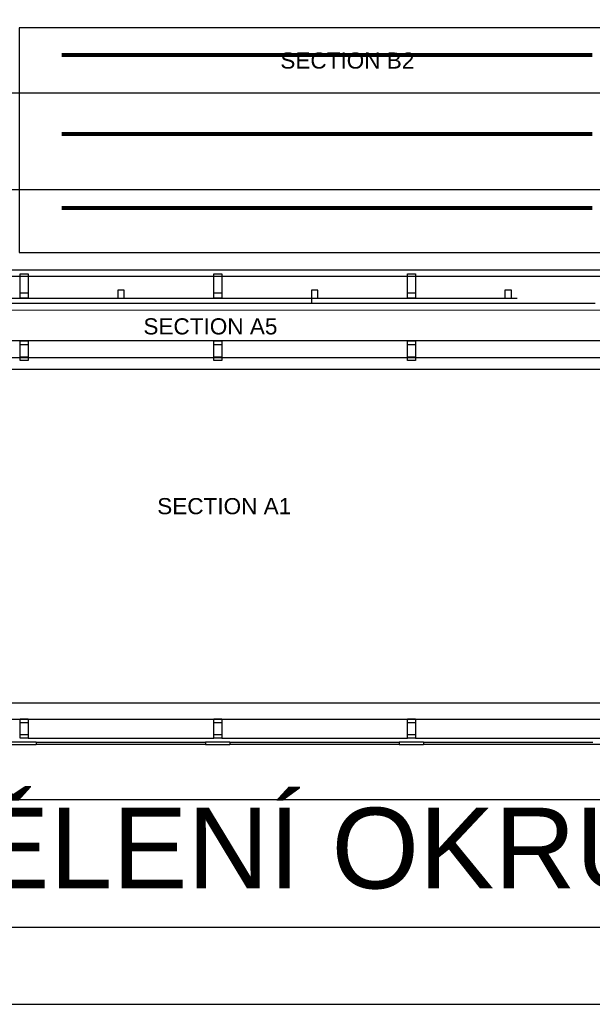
# Model space of a CAD drawing. Header units: millimetres. Extents: x -1190408159 to 361788912, y -2544212749 to 93633750.
# Tile 6 of 69: x 82976 to 118465, y -109835 to -48862. Entities that reach past the tile are written whole.
import ezdxf
from ezdxf.enums import TextEntityAlignment as Align

# ---------------------------------------------------------------- set-up
doc = ezdxf.new("R2010")
doc.units = ezdxf.units.MM
for name, color, linetype in [('KCE_POHLED', 7, 'Continuous'), ('KÓTY', 7, 'Continuous'), ('OA- NOVE konstr', 240, 'Continuous'), ('OA-TENKA', 7, 'Continuous'), ('OBVOD', 7, 'Continuous'), ('OTVORY', 1, 'Continuous'), ('POPIS', 7, 'Continuous'), ('SKELET', 6, 'Continuous')]:
    doc.layers.add(name, color=color, linetype=linetype)
doc.styles.add('ARIAL', font='ARIAL.TTF', dxfattribs={"height": 1000})

# ---------------------------------------------------------------- blocks, each defined once
blk = doc.blocks.new('A$C16F2517A')
at = {"layer": 'KCE_POHLED', "linetype": 'ByBlock'}
for p, q in [((83216.5453, 17002.0894), (94716.5453, 17002.0894)), ((83216.5453, 17002.0894), (94716.5453, 17002.0894)), ((95216.5453, 17002.0894), (106716.5453, 17002.0894)), ((95216.5453, 17002.0894), (106716.5453, 17002.0894)), ((107216.5453, 17002.0894), (118716.5453, 17002.0894))]:
    blk.add_line(p, q, dxfattribs=at)
at = {"layer": 'KÓTY', "color": 1, "linetype": 'ByBlock', "ltscale": 2}
blk.add_line((3766.5453, 13202.0894), (162374.8757, 13202.0894), dxfattribs=at)
at = {"layer": 'KÓTY', "color": 0, "linetype": 'ByBlock', "ltscale": 2}
blk.add_line((3766.5453, 5302.0894), (188428.5398, 5302.0894), dxfattribs=at)
at = {"layer": 'OA- NOVE konstr', "color": 4, "linetype": 'ByBlock', "ltscale": 2}
blk.add_line((100766.5453, 44252.0894), (100766.5453, 43952.0894), dxfattribs=at)
blk.add_lwpolyline([(1048.4269, 523.5811), (190093.2472, 523.5811), (190093.2472, 101982.7204), (1048.4269, 101982.7204)], close=True, dxfattribs=at)
at = {"layer": 'OA-TENKA', "linetype": 'ByBlock', "ltscale": 75}
for p, q in [((16216.5453, 56972.0894), (149216.5453, 56972.0894)), ((16216.5453, 50972.0894), (149216.5453, 50972.0894)), ((12239.6863, 46007.3504), (155216.5453, 46007.3504)), ((12239.6863, 45607.3504), (155216.5453, 45607.3504)), ((4166.5453, 40577.4793), (143216.5453, 40577.4793)), ((4166.5453, 18186.0049), (143216.5453, 18186.0049))]:
    blk.add_line(p, q, dxfattribs=at)
at = {"layer": 'OBVOD', "linetype": 'ByBlock'}
for p, q in [((70166.5453, 44252.0894), (113521.5453, 44252.0894)), ((70166.5453, 43952.0894), (118361.5453, 43952.0894)), ((83716.5453, 16752.0894), (81666.5453, 16752.0894)), ((81666.5453, 16602.0894), (83716.5453, 16602.0894)), ((83716.5453, 16752.0894), (83716.5453, 16602.0894)), ((94216.5453, 16752.0894), (94216.5453, 16602.0894)), ((95716.5453, 16752.0894), (94216.5453, 16752.0894)), ((94216.5453, 16602.0894), (95716.5453, 16602.0894)), ((95716.5453, 16752.0894), (95716.5453, 16602.0894)), ((106216.5453, 16752.0894), (106216.5453, 16602.0894)), ((107716.5453, 16752.0894), (106216.5453, 16752.0894)), ((106216.5453, 16602.0894), (107716.5453, 16602.0894)), ((107716.5453, 16752.0894), (107716.5453, 16602.0894))]:
    blk.add_line(p, q, dxfattribs=at)
at = {"layer": 'OTVORY', "linetype": 'ByBlock'}
for p, q in [((83716.5453, 16752.0894), (94216.5453, 16752.0894)), ((94216.5453, 16602.0894), (83716.5453, 16602.0894)), ((95716.5453, 16752.0894), (106216.5453, 16752.0894)), ((106216.5453, 16602.0894), (95716.5453, 16602.0894)), ((107716.5453, 16752.0894), (118216.5453, 16752.0894)), ((118216.5453, 16602.0894), (107716.5453, 16602.0894)), ((118648.0513, 16602.0894), (108148.0513, 16602.0894))]:
    blk.add_line(p, q, dxfattribs=at)
at = {"layer": 'SKELET', "linetype": 'ByBlock', "ltscale": 2}
for p, q in [((82716.5453, 44572.0894), (83216.5453, 44572.0894)), ((94716.5453, 44572.0894), (95216.5453, 44572.0894)), ((106716.5453, 44572.0894), (107216.5453, 44572.0894)), ((82716.5453, 41382.0894), (83216.5453, 41382.0894)), ((82716.5453, 41382.0894), (83216.5453, 41382.0894)), ((94716.5453, 41382.0894), (95216.5453, 41382.0894)), ((94716.5453, 41382.0894), (95216.5453, 41382.0894)), ((106716.5453, 41382.0894), (107216.5453, 41382.0894)), ((106716.5453, 41382.0894), (107216.5453, 41382.0894)), ((106716.5453, 41382.0894), (107216.5453, 41382.0894)), ((82716.5453, 40622.0894), (83216.5453, 40622.0894)), ((94716.5453, 40622.0894), (95216.5453, 40622.0894)), ((106716.5453, 40622.0894), (107216.5453, 40622.0894)), ((106716.5453, 40622.0894), (107216.5453, 40622.0894)), ((106716.5453, 40622.0894), (107216.5453, 40622.0894)), ((106716.5453, 40622.0894), (107216.5453, 40622.0894)), ((82716.5453, 17982.0894), (83216.5453, 17982.0894)), ((94716.5453, 17982.0894), (95216.5453, 17982.0894)), ((106716.5453, 17982.0894), (107216.5453, 17982.0894)), ((82716.5453, 17222.0894), (83216.5453, 17222.0894)), ((94716.5453, 17222.0894), (95216.5453, 17222.0894)), ((106716.5453, 17222.0894), (107216.5453, 17222.0894))]:
    blk.add_line(p, q, dxfattribs=at)
for points in [[(83216.5453, 44252.0894), (82716.5453, 44252.0894), (82716.5453, 45752.0894), (83216.5453, 45752.0894)], [(95216.5453, 44252.0894), (94716.5453, 44252.0894), (94716.5453, 45752.0894), (95216.5453, 45752.0894)], [(107216.5453, 44252.0894), (106716.5453, 44252.0894), (106716.5453, 45752.0894), (107216.5453, 45752.0894)], [(89166.5453, 44752.0894), (88766.5453, 44752.0894), (88766.5453, 44252.0894), (89166.5453, 44252.0894)], [(101166.5453, 44752.0894), (100766.5453, 44752.0894), (100766.5453, 44252.0894), (101166.5453, 44252.0894)], [(113166.5453, 44752.0894), (112766.5453, 44752.0894), (112766.5453, 44252.0894), (113166.5453, 44252.0894)], [(83216.5453, 40402.0894), (82716.5453, 40402.0894), (82716.5453, 41602.0894), (83216.5453, 41602.0894)], [(83216.5453, 40402.0894), (82716.5453, 40402.0894), (82716.5453, 41602.0894), (83216.5453, 41602.0894)], [(95216.5453, 40402.0894), (94716.5453, 40402.0894), (94716.5453, 41602.0894), (95216.5453, 41602.0894)], [(95216.5453, 40402.0894), (94716.5453, 40402.0894), (94716.5453, 41602.0894), (95216.5453, 41602.0894)], [(107216.5453, 40402.0894), (106716.5453, 40402.0894), (106716.5453, 41602.0894), (107216.5453, 41602.0894)], [(107216.5453, 40402.0894), (106716.5453, 40402.0894), (106716.5453, 41602.0894), (107216.5453, 41602.0894)], [(107216.5453, 40402.0894), (106716.5453, 40402.0894), (106716.5453, 41602.0894), (107216.5453, 41602.0894)], [(107216.5453, 40402.0894), (106716.5453, 40402.0894), (106716.5453, 41602.0894), (107216.5453, 41602.0894)], [(83216.5453, 17002.0894), (82716.5453, 17002.0894), (82716.5453, 18202.0894), (83216.5453, 18202.0894)], [(95216.5453, 17002.0894), (94716.5453, 17002.0894), (94716.5453, 18202.0894), (95216.5453, 18202.0894)], [(107216.5453, 17002.0894), (106716.5453, 17002.0894), (106716.5453, 18202.0894), (107216.5453, 18202.0894)]]:
    blk.add_lwpolyline(points, close=True, dxfattribs=at)

msp = doc.modelspace()

# ---------------------------------------------------------------- linework, layer by layer
at = {"color": 5, "lineweight": 80}
for p, q in [((85598.16394, -51045.17767), (118446.93413, -51045.17767)), ((85598.16394, -55928.18746), (118446.93413, -55928.18746)), ((85598.16394, -60515.26393), (118446.93413, -60515.26393))]:
    msp.add_line(p, q, dxfattribs=at)
at = {"color": 5}
for points in [[(119501.37506, -49357.57289), (82951.37506, -49357.57289), (82951.37506, -63273.09715), (119501.37506, -63273.09715)], [(46951.37506, -70505.19931), (119001.37506, -70505.19931), (119001.37506, -91193.25316), (46951.37506, -91193.25316)]]:
    msp.add_lwpolyline(points, close=True, dxfattribs=at)
msp.add_lwpolyline([(64051.37506, -66836.93147), (143427.05123, -66844.20942), (143426.37506, -68756.23224), (64051.37506, -68756.23224), (64051.37506, -66836.93147)], dxfattribs=at)

# ---------------------------------------------------------------- block references
at = {"color": 0}
msp.add_blockref('A$C16F2517A', (284.82978, -110358.32163), dxfattribs=at)

# ---------------------------------------------------------------- texts
at = {"color": 0, "insert": (4502.87055, -97660.36905), "char_height": 5000, "attachment_point": 1, "style": 'ARIAL'}
msp.add_mtext_dynamic_manual_height_columns('PRÁZDNÁ HALA-ROZDĚLENÍ OKRUHŮ NOVĚ', width=233236.0576258, gutter_width=20, heights=[0], dxfattribs=at)
at = {"layer": 'POPIS', "color": 5, "style": 'ARIAL'}
for s, p in [('SECTION B2', (99129.69271, -50890.63024)), ('SECTION A5', (90644.2503, -67352.59547)), ('SECTION A1', (91499.59371, -78485.74364))]:
    msp.add_text(s, height=1000, dxfattribs=at).set_placement(p, align=Align.TOP_LEFT)

doc.saveas('drawing.dxf')
